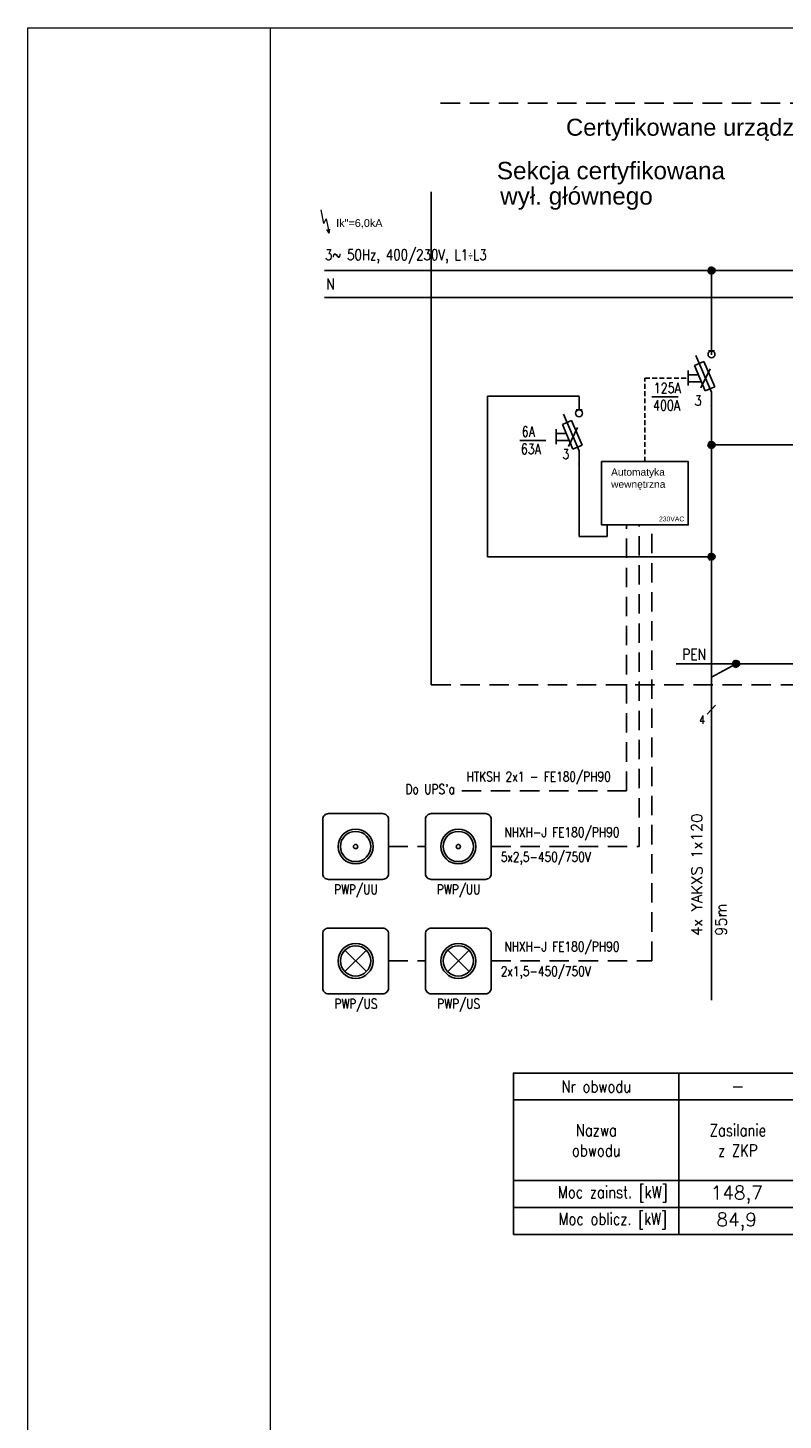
# Model space of a CAD drawing. Header units: millimetres. Extents: x 2505 to 3495, y 1397 to 1684.
# Tile 5 of 59: x 2505 to 2582, y 1540 to 1684. Entities that reach past the tile are written whole.
import ezdxf
from ezdxf.enums import TextEntityAlignment as Align

# ---------------------------------------------------------------- set-up
doc = ezdxf.new("R2010")
doc.units = ezdxf.units.MM
doc.linetypes.add('( Dashed )', pattern=[0.75, 0.5, -0.25])
doc.linetypes.add('DASHED', pattern=[19.05, 12.7, -6.35])
for name, color, linetype, lineweight in [('#elektryczne', 7, 'Continuous', 20), ('Biała 020', 7, 'Continuous', 13), ('E_Linia_Gruba', 1, 'Continuous', 30), ('EB_PRZEWODY', 3, 'Continuous', 20), ('EB_SYMBOL', 3, 'Continuous', 20), ('PRZEWODY', 3, 'Continuous', 20), ('SZYNY', 1, 'Continuous', 40)]:
    doc.layers.add(name, color=color, linetype=linetype, lineweight=lineweight)
for name, color, linetype in [('E_Opis', 7, 'Continuous'), ('Obwody_istniejące', 3, 'Continuous'), ('OPIS', 7, 'Continuous')]:
    doc.layers.add(name, color=color, linetype=linetype)
doc.styles.add('ROMANS', font='romans.shx', dxfattribs={"width": 0.8})
doc.styles.add('SIMPLEX', font='simplex.shx', dxfattribs={"width": 0.8})
doc.styles.get("Standard").update_dxf_attribs({"font": 'arial.ttf'})

# ---------------------------------------------------------------- blocks, each defined once
blk = doc.blocks.new('*U32')
for p, q in [((-0.64, 0.17), (-0.66, 0.02)), ((-0.64, 0.17), (-0.66, 0.02)), ((-0.64, 0), (-0.66, -0.03)), ((-0.6, 0.28), (-0.64, 0.17)), ((-0.6, 0.28), (-0.64, 0.17)), ((-0.6, 0.14), (-0.64, 0.09)), ((-0.6, 0), (-0.64, 0)), ((-0.51, 0.43), (-0.6, 0.28)), ((-0.51, 0.43), (-0.6, 0.28)), ((-0.51, 0.29), (-0.6, 0.19)), ((-0.51, 0.15), (-0.6, 0.1)), ((-0.51, 0.01), (-0.6, 0)), ((-0.4, 0.52), (-0.51, 0.43)), ((-0.4, 0.52), (-0.51, 0.43)), ((-0.4, 0.41), (-0.51, 0.33)), ((-0.4, 0.29), (-0.51, 0.24)), ((-0.4, 0.17), (-0.51, 0.15)), ((-0.4, 0.06), (-0.51, 0.05)), ((-0.27, 0.61), (-0.4, 0.52)), ((-0.27, 0.61), (-0.4, 0.52)), ((-0.27, 0.5), (-0.4, 0.43)), ((-0.27, 0.38), (-0.4, 0.33)), ((-0.27, 0.27), (-0.4, 0.24)), ((-0.27, 0.16), (-0.4, 0.14)), ((-0.27, 0.05), (-0.4, 0.05)), ((-0.27, 0.61), (-0.27, -0.61)), ((-0.27, 0.61), (-0.27, -0.61)), ((-0.1, 0.66), (0.1, 0.66)), ((-0.1, 0.66), (0.1, 0.66)), ((-0.1, -0.66), (-0.1, 0.66)), ((-0.1, 0.66), (-0.1, -0.66)), ((-0.1, 0.56), (0.1, 0.56)), ((-0.1, 0.46), (0.1, 0.46)), ((-0.1, 0.36), (0.1, 0.36)), ((-0.1, 0.26), (0.1, 0.26)), ((-0.1, 0.15), (0.1, 0.15)), ((-0.1, 0.05), (0.1, 0.05)), ((0.1, -0.66), (0.1, 0.66)), ((0.1, 0.66), (0.1, -0.66)), ((0.27, 0.61), (0.27, -0.61)), ((0.27, 0.61), (0.27, -0.61)), ((0.27, 0.61), (0.4, 0.52)), ((0.27, 0.61), (0.4, 0.52)), ((0.27, 0.5), (0.4, 0.43)), ((0.27, 0.38), (0.4, 0.33)), ((0.27, 0.27), (0.4, 0.24)), ((0.27, 0.16), (0.4, 0.14)), ((0.27, 0.05), (0.4, 0.05)), ((0.4, 0.52), (0.51, 0.43)), ((0.4, 0.52), (0.51, 0.43)), ((0.4, 0.41), (0.51, 0.33)), ((0.4, 0.29), (0.51, 0.24)), ((0.4, 0.17), (0.51, 0.15)), ((0.4, 0.06), (0.51, 0.05)), ((0.51, 0.43), (0.6, 0.28)), ((0.51, 0.43), (0.6, 0.28)), ((0.51, 0.29), (0.6, 0.19)), ((0.51, 0.15), (0.6, 0.1)), ((0.51, 0.01), (0.6, 0)), ((0.6, 0.28), (0.64, 0.17)), ((0.6, 0.28), (0.64, 0.17)), ((0.6, 0.14), (0.64, 0.09)), ((0.6, 0), (0.64, 0)), ((0.64, 0.17), (0.66, 0.02)), ((0.64, 0.17), (0.66, 0.02)), ((0.64, 0), (0.66, -0.03)), ((-0.65, -0.08), (-0.64, -0.17)), ((-0.64, -0.17), (-0.65, -0.08)), ((-0.6, -0.14), (-0.64, -0.08)), ((-0.64, -0.17), (-0.6, -0.28)), ((-0.6, -0.28), (-0.64, -0.17)), ((-0.51, -0.13), (-0.6, -0.09)), ((-0.51, -0.27), (-0.6, -0.18)), ((-0.6, -0.28), (-0.51, -0.41)), ((-0.51, -0.41), (-0.6, -0.28)), ((-0.4, -0.06), (-0.51, -0.04)), ((-0.4, -0.17), (-0.51, -0.13)), ((-0.4, -0.29), (-0.51, -0.23)), ((-0.4, -0.41), (-0.51, -0.32)), ((-0.51, -0.41), (-0.4, -0.52)), ((-0.4, -0.52), (-0.51, -0.41)), ((-0.27, -0.06), (-0.4, -0.05)), ((-0.27, -0.17), (-0.4, -0.14)), ((-0.27, -0.28), (-0.4, -0.24)), ((-0.27, -0.39), (-0.4, -0.33)), ((-0.27, -0.5), (-0.4, -0.43)), ((-0.4, -0.52), (-0.27, -0.61)), ((-0.27, -0.61), (-0.4, -0.52)), ((-0.1, -0.05), (0.1, -0.05)), ((-0.1, -0.15), (0.1, -0.15)), ((-0.1, -0.26), (0.1, -0.26)), ((-0.1, -0.36), (0.1, -0.36)), ((-0.1, -0.46), (0.1, -0.46)), ((-0.1, -0.56), (0.1, -0.56)), ((0.1, -0.66), (-0.1, -0.66)), ((-0.1, -0.66), (0.1, -0.66)), ((0.27, -0.06), (0.4, -0.05)), ((0.27, -0.17), (0.4, -0.14)), ((0.27, -0.28), (0.4, -0.24)), ((0.27, -0.39), (0.4, -0.33)), ((0.27, -0.5), (0.4, -0.43)), ((0.4, -0.52), (0.27, -0.61)), ((0.27, -0.61), (0.4, -0.52)), ((0.4, -0.06), (0.51, -0.04)), ((0.4, -0.17), (0.51, -0.13)), ((0.4, -0.29), (0.51, -0.23)), ((0.4, -0.41), (0.51, -0.32)), ((0.51, -0.41), (0.4, -0.52)), ((0.4, -0.52), (0.51, -0.41)), ((0.51, -0.13), (0.6, -0.09)), ((0.51, -0.27), (0.6, -0.18)), ((0.6, -0.28), (0.51, -0.41)), ((0.51, -0.41), (0.6, -0.28)), ((0.6, -0.14), (0.64, -0.08)), ((0.64, -0.17), (0.6, -0.28)), ((0.6, -0.28), (0.64, -0.17)), ((0.65, -0.08), (0.64, -0.17)), ((0.64, -0.17), (0.65, -0.08))]:
    blk.add_line(p, q)
at = {"ltscale": 5}
blk.add_line((0.66, 0.02), (0.66, -0.08), dxfattribs=at)
blk.add_point((0, 0))
blk = doc.blocks.new('*U19')
for p, q in [((-0.64, 0.17), (-0.66, 0.02)), ((-0.64, 0.17), (-0.66, 0.02)), ((-0.64, 0), (-0.66, -0.03)), ((-0.6, 0.28), (-0.64, 0.17)), ((-0.6, 0.28), (-0.64, 0.17)), ((-0.6, 0.14), (-0.64, 0.09)), ((-0.6, 0), (-0.64, 0)), ((-0.51, 0.43), (-0.6, 0.28)), ((-0.51, 0.43), (-0.6, 0.28)), ((-0.51, 0.29), (-0.6, 0.19)), ((-0.51, 0.15), (-0.6, 0.1)), ((-0.51, 0.01), (-0.6, 0)), ((-0.4, 0.52), (-0.51, 0.43)), ((-0.4, 0.52), (-0.51, 0.43)), ((-0.4, 0.41), (-0.51, 0.33)), ((-0.4, 0.29), (-0.51, 0.24)), ((-0.4, 0.17), (-0.51, 0.15)), ((-0.4, 0.06), (-0.51, 0.05)), ((-0.27, 0.61), (-0.4, 0.52)), ((-0.27, 0.61), (-0.4, 0.52)), ((-0.27, 0.5), (-0.4, 0.43)), ((-0.27, 0.38), (-0.4, 0.33)), ((-0.27, 0.27), (-0.4, 0.24)), ((-0.27, 0.16), (-0.4, 0.14)), ((-0.27, 0.05), (-0.4, 0.05)), ((-0.27, 0.61), (-0.27, -0.61)), ((-0.27, 0.61), (-0.27, -0.61)), ((-0.1, 0.66), (0.1, 0.66)), ((-0.1, 0.66), (0.1, 0.66)), ((-0.1, -0.66), (-0.1, 0.66)), ((-0.1, 0.66), (-0.1, -0.66)), ((-0.1, 0.56), (0.1, 0.56)), ((-0.1, 0.46), (0.1, 0.46)), ((-0.1, 0.36), (0.1, 0.36)), ((-0.1, 0.26), (0.1, 0.26)), ((-0.1, 0.15), (0.1, 0.15)), ((-0.1, 0.05), (0.1, 0.05)), ((0.1, -0.66), (0.1, 0.66)), ((0.1, 0.66), (0.1, -0.66)), ((0.27, 0.61), (0.27, -0.61)), ((0.27, 0.61), (0.27, -0.61)), ((0.27, 0.61), (0.4, 0.52)), ((0.27, 0.61), (0.4, 0.52)), ((0.27, 0.5), (0.4, 0.43)), ((0.27, 0.38), (0.4, 0.33)), ((0.27, 0.27), (0.4, 0.24)), ((0.27, 0.16), (0.4, 0.14)), ((0.27, 0.05), (0.4, 0.05)), ((0.4, 0.52), (0.51, 0.43)), ((0.4, 0.52), (0.51, 0.43)), ((0.4, 0.41), (0.51, 0.33)), ((0.4, 0.29), (0.51, 0.24)), ((0.4, 0.17), (0.51, 0.15)), ((0.4, 0.06), (0.51, 0.05)), ((0.51, 0.43), (0.6, 0.28)), ((0.51, 0.43), (0.6, 0.28)), ((0.51, 0.29), (0.6, 0.19)), ((0.51, 0.15), (0.6, 0.1)), ((0.51, 0.01), (0.6, 0)), ((0.6, 0.28), (0.64, 0.17)), ((0.6, 0.28), (0.64, 0.17)), ((0.6, 0.14), (0.64, 0.09)), ((0.6, 0), (0.64, 0)), ((0.64, 0.17), (0.66, 0.02)), ((0.64, 0.17), (0.66, 0.02)), ((0.64, 0), (0.66, -0.03)), ((-0.65, -0.08), (-0.64, -0.17)), ((-0.64, -0.17), (-0.65, -0.08)), ((-0.6, -0.14), (-0.64, -0.08)), ((-0.64, -0.17), (-0.6, -0.28)), ((-0.6, -0.28), (-0.64, -0.17)), ((-0.51, -0.13), (-0.6, -0.09)), ((-0.51, -0.27), (-0.6, -0.18)), ((-0.6, -0.28), (-0.51, -0.41)), ((-0.51, -0.41), (-0.6, -0.28)), ((-0.4, -0.06), (-0.51, -0.04)), ((-0.4, -0.17), (-0.51, -0.13)), ((-0.4, -0.29), (-0.51, -0.23)), ((-0.4, -0.41), (-0.51, -0.32)), ((-0.51, -0.41), (-0.4, -0.52)), ((-0.4, -0.52), (-0.51, -0.41)), ((-0.27, -0.06), (-0.4, -0.05)), ((-0.27, -0.17), (-0.4, -0.14)), ((-0.27, -0.28), (-0.4, -0.24)), ((-0.27, -0.39), (-0.4, -0.33)), ((-0.27, -0.5), (-0.4, -0.43)), ((-0.4, -0.52), (-0.27, -0.61)), ((-0.27, -0.61), (-0.4, -0.52)), ((-0.1, -0.05), (0.1, -0.05)), ((-0.1, -0.15), (0.1, -0.15)), ((-0.1, -0.26), (0.1, -0.26)), ((-0.1, -0.36), (0.1, -0.36)), ((-0.1, -0.46), (0.1, -0.46)), ((-0.1, -0.56), (0.1, -0.56)), ((0.1, -0.66), (-0.1, -0.66)), ((-0.1, -0.66), (0.1, -0.66)), ((0.27, -0.06), (0.4, -0.05)), ((0.27, -0.17), (0.4, -0.14)), ((0.27, -0.28), (0.4, -0.24)), ((0.27, -0.39), (0.4, -0.33)), ((0.27, -0.5), (0.4, -0.43)), ((0.4, -0.52), (0.27, -0.61)), ((0.27, -0.61), (0.4, -0.52)), ((0.4, -0.06), (0.51, -0.04)), ((0.4, -0.17), (0.51, -0.13)), ((0.4, -0.29), (0.51, -0.23)), ((0.4, -0.41), (0.51, -0.32)), ((0.51, -0.41), (0.4, -0.52)), ((0.4, -0.52), (0.51, -0.41)), ((0.51, -0.13), (0.6, -0.09)), ((0.51, -0.27), (0.6, -0.18)), ((0.6, -0.28), (0.51, -0.41)), ((0.51, -0.41), (0.6, -0.28)), ((0.6, -0.14), (0.64, -0.08)), ((0.64, -0.17), (0.6, -0.28)), ((0.6, -0.28), (0.64, -0.17)), ((0.65, -0.08), (0.64, -0.17)), ((0.64, -0.17), (0.65, -0.08))]:
    blk.add_line(p, q)
at = {"ltscale": 5}
blk.add_line((0.66, 0.02), (0.66, -0.08), dxfattribs=at)
blk.add_point((0, 0))
blk = doc.blocks.new('*U20')
for p, q in [((-0.64, 0.17), (-0.66, 0.02)), ((-0.64, 0.17), (-0.66, 0.02)), ((-0.64, 0), (-0.66, -0.03)), ((-0.6, 0.28), (-0.64, 0.17)), ((-0.6, 0.28), (-0.64, 0.17)), ((-0.6, 0.14), (-0.64, 0.09)), ((-0.6, 0), (-0.64, 0)), ((-0.51, 0.43), (-0.6, 0.28)), ((-0.51, 0.43), (-0.6, 0.28)), ((-0.51, 0.29), (-0.6, 0.19)), ((-0.51, 0.15), (-0.6, 0.1)), ((-0.51, 0.01), (-0.6, 0)), ((-0.4, 0.52), (-0.51, 0.43)), ((-0.4, 0.52), (-0.51, 0.43)), ((-0.4, 0.41), (-0.51, 0.33)), ((-0.4, 0.29), (-0.51, 0.24)), ((-0.4, 0.17), (-0.51, 0.15)), ((-0.4, 0.06), (-0.51, 0.05)), ((-0.27, 0.61), (-0.4, 0.52)), ((-0.27, 0.61), (-0.4, 0.52)), ((-0.27, 0.5), (-0.4, 0.43)), ((-0.27, 0.38), (-0.4, 0.33)), ((-0.27, 0.27), (-0.4, 0.24)), ((-0.27, 0.16), (-0.4, 0.14)), ((-0.27, 0.05), (-0.4, 0.05)), ((-0.27, 0.61), (-0.27, -0.61)), ((-0.27, 0.61), (-0.27, -0.61)), ((-0.1, 0.66), (0.1, 0.66)), ((-0.1, 0.66), (0.1, 0.66)), ((-0.1, -0.66), (-0.1, 0.66)), ((-0.1, 0.66), (-0.1, -0.66)), ((-0.1, 0.56), (0.1, 0.56)), ((-0.1, 0.46), (0.1, 0.46)), ((-0.1, 0.36), (0.1, 0.36)), ((-0.1, 0.26), (0.1, 0.26)), ((-0.1, 0.15), (0.1, 0.15)), ((-0.1, 0.05), (0.1, 0.05)), ((0.1, -0.66), (0.1, 0.66)), ((0.1, 0.66), (0.1, -0.66)), ((0.27, 0.61), (0.27, -0.61)), ((0.27, 0.61), (0.27, -0.61)), ((0.27, 0.61), (0.4, 0.52)), ((0.27, 0.61), (0.4, 0.52)), ((0.27, 0.5), (0.4, 0.43)), ((0.27, 0.38), (0.4, 0.33)), ((0.27, 0.27), (0.4, 0.24)), ((0.27, 0.16), (0.4, 0.14)), ((0.27, 0.05), (0.4, 0.05)), ((0.4, 0.52), (0.51, 0.43)), ((0.4, 0.52), (0.51, 0.43)), ((0.4, 0.41), (0.51, 0.33)), ((0.4, 0.29), (0.51, 0.24)), ((0.4, 0.17), (0.51, 0.15)), ((0.4, 0.06), (0.51, 0.05)), ((0.51, 0.43), (0.6, 0.28)), ((0.51, 0.43), (0.6, 0.28)), ((0.51, 0.29), (0.6, 0.19)), ((0.51, 0.15), (0.6, 0.1)), ((0.51, 0.01), (0.6, 0)), ((0.6, 0.28), (0.64, 0.17)), ((0.6, 0.28), (0.64, 0.17)), ((0.6, 0.14), (0.64, 0.09)), ((0.6, 0), (0.64, 0)), ((0.64, 0.17), (0.66, 0.02)), ((0.64, 0.17), (0.66, 0.02)), ((0.64, 0), (0.66, -0.03)), ((-0.65, -0.08), (-0.64, -0.17)), ((-0.64, -0.17), (-0.65, -0.08)), ((-0.6, -0.14), (-0.64, -0.08)), ((-0.64, -0.17), (-0.6, -0.28)), ((-0.6, -0.28), (-0.64, -0.17)), ((-0.51, -0.13), (-0.6, -0.09)), ((-0.51, -0.27), (-0.6, -0.18)), ((-0.6, -0.28), (-0.51, -0.41)), ((-0.51, -0.41), (-0.6, -0.28)), ((-0.4, -0.06), (-0.51, -0.04)), ((-0.4, -0.17), (-0.51, -0.13)), ((-0.4, -0.29), (-0.51, -0.23)), ((-0.4, -0.41), (-0.51, -0.32)), ((-0.51, -0.41), (-0.4, -0.52)), ((-0.4, -0.52), (-0.51, -0.41)), ((-0.27, -0.06), (-0.4, -0.05)), ((-0.27, -0.17), (-0.4, -0.14)), ((-0.27, -0.28), (-0.4, -0.24)), ((-0.27, -0.39), (-0.4, -0.33)), ((-0.27, -0.5), (-0.4, -0.43)), ((-0.4, -0.52), (-0.27, -0.61)), ((-0.27, -0.61), (-0.4, -0.52)), ((-0.1, -0.05), (0.1, -0.05)), ((-0.1, -0.15), (0.1, -0.15)), ((-0.1, -0.26), (0.1, -0.26)), ((-0.1, -0.36), (0.1, -0.36)), ((-0.1, -0.46), (0.1, -0.46)), ((-0.1, -0.56), (0.1, -0.56)), ((0.1, -0.66), (-0.1, -0.66)), ((-0.1, -0.66), (0.1, -0.66)), ((0.27, -0.06), (0.4, -0.05)), ((0.27, -0.17), (0.4, -0.14)), ((0.27, -0.28), (0.4, -0.24)), ((0.27, -0.39), (0.4, -0.33)), ((0.27, -0.5), (0.4, -0.43)), ((0.4, -0.52), (0.27, -0.61)), ((0.27, -0.61), (0.4, -0.52)), ((0.4, -0.06), (0.51, -0.04)), ((0.4, -0.17), (0.51, -0.13)), ((0.4, -0.29), (0.51, -0.23)), ((0.4, -0.41), (0.51, -0.32)), ((0.51, -0.41), (0.4, -0.52)), ((0.4, -0.52), (0.51, -0.41)), ((0.51, -0.13), (0.6, -0.09)), ((0.51, -0.27), (0.6, -0.18)), ((0.6, -0.28), (0.51, -0.41)), ((0.51, -0.41), (0.6, -0.28)), ((0.6, -0.14), (0.64, -0.08)), ((0.64, -0.17), (0.6, -0.28)), ((0.6, -0.28), (0.64, -0.17)), ((0.65, -0.08), (0.64, -0.17)), ((0.64, -0.17), (0.65, -0.08))]:
    blk.add_line(p, q)
at = {"ltscale": 5}
blk.add_line((0.66, 0.02), (0.66, -0.08), dxfattribs=at)
blk.add_point((0, 0))
blk = doc.blocks.new('*U21')
for p, q in [((-0.64, 0.17), (-0.66, 0.02)), ((-0.64, 0.17), (-0.66, 0.02)), ((-0.64, 0), (-0.66, -0.03)), ((-0.6, 0.28), (-0.64, 0.17)), ((-0.6, 0.28), (-0.64, 0.17)), ((-0.6, 0.14), (-0.64, 0.09)), ((-0.6, 0), (-0.64, 0)), ((-0.51, 0.43), (-0.6, 0.28)), ((-0.51, 0.43), (-0.6, 0.28)), ((-0.51, 0.29), (-0.6, 0.19)), ((-0.51, 0.15), (-0.6, 0.1)), ((-0.51, 0.01), (-0.6, 0)), ((-0.4, 0.52), (-0.51, 0.43)), ((-0.4, 0.52), (-0.51, 0.43)), ((-0.4, 0.41), (-0.51, 0.33)), ((-0.4, 0.29), (-0.51, 0.24)), ((-0.4, 0.17), (-0.51, 0.15)), ((-0.4, 0.06), (-0.51, 0.05)), ((-0.27, 0.61), (-0.4, 0.52)), ((-0.27, 0.61), (-0.4, 0.52)), ((-0.27, 0.5), (-0.4, 0.43)), ((-0.27, 0.38), (-0.4, 0.33)), ((-0.27, 0.27), (-0.4, 0.24)), ((-0.27, 0.16), (-0.4, 0.14)), ((-0.27, 0.05), (-0.4, 0.05)), ((-0.27, 0.61), (-0.27, -0.61)), ((-0.27, 0.61), (-0.27, -0.61)), ((-0.1, 0.66), (0.1, 0.66)), ((-0.1, 0.66), (0.1, 0.66)), ((-0.1, -0.66), (-0.1, 0.66)), ((-0.1, 0.66), (-0.1, -0.66)), ((-0.1, 0.56), (0.1, 0.56)), ((-0.1, 0.46), (0.1, 0.46)), ((-0.1, 0.36), (0.1, 0.36)), ((-0.1, 0.26), (0.1, 0.26)), ((-0.1, 0.15), (0.1, 0.15)), ((-0.1, 0.05), (0.1, 0.05)), ((0.1, -0.66), (0.1, 0.66)), ((0.1, 0.66), (0.1, -0.66)), ((0.27, 0.61), (0.27, -0.61)), ((0.27, 0.61), (0.27, -0.61)), ((0.27, 0.61), (0.4, 0.52)), ((0.27, 0.61), (0.4, 0.52)), ((0.27, 0.5), (0.4, 0.43)), ((0.27, 0.38), (0.4, 0.33)), ((0.27, 0.27), (0.4, 0.24)), ((0.27, 0.16), (0.4, 0.14)), ((0.27, 0.05), (0.4, 0.05)), ((0.4, 0.52), (0.51, 0.43)), ((0.4, 0.52), (0.51, 0.43)), ((0.4, 0.41), (0.51, 0.33)), ((0.4, 0.29), (0.51, 0.24)), ((0.4, 0.17), (0.51, 0.15)), ((0.4, 0.06), (0.51, 0.05)), ((0.51, 0.43), (0.6, 0.28)), ((0.51, 0.43), (0.6, 0.28)), ((0.51, 0.29), (0.6, 0.19)), ((0.51, 0.15), (0.6, 0.1)), ((0.51, 0.01), (0.6, 0)), ((0.6, 0.28), (0.64, 0.17)), ((0.6, 0.28), (0.64, 0.17)), ((0.6, 0.14), (0.64, 0.09)), ((0.6, 0), (0.64, 0)), ((0.64, 0.17), (0.66, 0.02)), ((0.64, 0.17), (0.66, 0.02)), ((0.64, 0), (0.66, -0.03)), ((-0.65, -0.08), (-0.64, -0.17)), ((-0.64, -0.17), (-0.65, -0.08)), ((-0.6, -0.14), (-0.64, -0.08)), ((-0.64, -0.17), (-0.6, -0.28)), ((-0.6, -0.28), (-0.64, -0.17)), ((-0.51, -0.13), (-0.6, -0.09)), ((-0.51, -0.27), (-0.6, -0.18)), ((-0.6, -0.28), (-0.51, -0.41)), ((-0.51, -0.41), (-0.6, -0.28)), ((-0.4, -0.06), (-0.51, -0.04)), ((-0.4, -0.17), (-0.51, -0.13)), ((-0.4, -0.29), (-0.51, -0.23)), ((-0.4, -0.41), (-0.51, -0.32)), ((-0.51, -0.41), (-0.4, -0.52)), ((-0.4, -0.52), (-0.51, -0.41)), ((-0.27, -0.06), (-0.4, -0.05)), ((-0.27, -0.17), (-0.4, -0.14)), ((-0.27, -0.28), (-0.4, -0.24)), ((-0.27, -0.39), (-0.4, -0.33)), ((-0.27, -0.5), (-0.4, -0.43)), ((-0.4, -0.52), (-0.27, -0.61)), ((-0.27, -0.61), (-0.4, -0.52)), ((-0.1, -0.05), (0.1, -0.05)), ((-0.1, -0.15), (0.1, -0.15)), ((-0.1, -0.26), (0.1, -0.26)), ((-0.1, -0.36), (0.1, -0.36)), ((-0.1, -0.46), (0.1, -0.46)), ((-0.1, -0.56), (0.1, -0.56)), ((0.1, -0.66), (-0.1, -0.66)), ((-0.1, -0.66), (0.1, -0.66)), ((0.27, -0.06), (0.4, -0.05)), ((0.27, -0.17), (0.4, -0.14)), ((0.27, -0.28), (0.4, -0.24)), ((0.27, -0.39), (0.4, -0.33)), ((0.27, -0.5), (0.4, -0.43)), ((0.4, -0.52), (0.27, -0.61)), ((0.27, -0.61), (0.4, -0.52)), ((0.4, -0.06), (0.51, -0.04)), ((0.4, -0.17), (0.51, -0.13)), ((0.4, -0.29), (0.51, -0.23)), ((0.4, -0.41), (0.51, -0.32)), ((0.51, -0.41), (0.4, -0.52)), ((0.4, -0.52), (0.51, -0.41)), ((0.51, -0.13), (0.6, -0.09)), ((0.51, -0.27), (0.6, -0.18)), ((0.6, -0.28), (0.51, -0.41)), ((0.51, -0.41), (0.6, -0.28)), ((0.6, -0.14), (0.64, -0.08)), ((0.64, -0.17), (0.6, -0.28)), ((0.6, -0.28), (0.64, -0.17)), ((0.65, -0.08), (0.64, -0.17)), ((0.64, -0.17), (0.65, -0.08))]:
    blk.add_line(p, q)
at = {"ltscale": 5}
blk.add_line((0.66, 0.02), (0.66, -0.08), dxfattribs=at)
blk.add_point((0, 0))
blk = doc.blocks.new('4433343 pwp us')
at = {"layer": 'E_Linia_Gruba', "linetype": 'Continuous', "lineweight": -3}
for p, q in [((-90190553.3, -54774992.1), (-90190531.2, -54774970)), ((-90190553.3, -54774970), (-90190531.2, -54774992.1))]:
    blk.add_line(p, q, dxfattribs=at)
at = {"layer": 'E_Linia_Gruba', "color": 10, "lineweight": -3}
blk.add_lwpolyline([(-90190570.2, -54774947.2), (-90190514.4, -54774947.2, -0.414214), (-90190508.4, -54774953.2), (-90190508.4, -54775009, -0.414214), (-90190514.4, -54775015), (-90190570.2, -54775015, -0.414214), (-90190576.2, -54775009), (-90190576.2, -54774953.2, -0.414214)], format="xyb", close=True, dxfattribs=at)
for radius in [18, 15.6]:
    blk.add_circle((-90190542.3, -54774981.1), radius, dxfattribs=at)
blk = doc.blocks.new('ROZ-B')
for p, q in [((0, 8.08), (0, 10.08)), ((-1.11, 6.51), (-2.49, 5.91)), ((-2.32, 7.42), (0, 2)), ((-1.11, 6.51), (0.48, 2.8)), ((0, 8.08), (-0.46, 8.08)), ((0, 8.08), (0.44, 8.08)), ((-3.41, 5.21), (-3.41, 2.99)), ((-1.91, 4.55), (-3.41, 4.55)), ((-2.49, 5.91), (-0.91, 2.21)), ((-1.47, 3.54), (-3.41, 3.54)), ((0.48, 2.8), (-0.91, 2.21)), ((0, 2), (0, 0))]:
    blk.add_line(p, q)
blk.add_circle((0, 7.57), 0.512)
blk.add_point((0, 0))

msp = doc.modelspace()

# ---------------------------------------------------------------- linework, layer by layer
at = {"layer": '#elektryczne'}
for points in [[(3494.65, 1396.93), (2504.65, 1396.93), (2504.65, 1683.93), (3494.65, 1683.93)], [(2529.65, 1396.93), (2529.65, 1683.93)]]:
    msp.add_lwpolyline(points, dxfattribs=at)
at = {"color": 3, "lineweight": -3}
msp.add_lwpolyline([(2575.09, 1655.6), (2575.09, 1650.24)], dxfattribs=at)
at = {"color": 0, "lineweight": -3}
msp.add_lwpolyline([(2563.76, 1639.23), (2572.7, 1639.23), (2572.7, 1632.7), (2563.76, 1632.7)], close=True, dxfattribs=at)
at = {"layer": 'Biała 020', "color": 1, "linetype": 'DASHED', "lineweight": -3, "ltscale": 4}
msp.add_line((2546.22, 1616.21), (2546.22, 1676.18), dxfattribs=at)
at = {"layer": 'Biała 020', "color": 1, "linetype": '( Dashed )', "lineweight": -3, "ltscale": 4}
msp.add_lwpolyline([(2546.22, 1616.21), (2645.18, 1616.21), (2645.18, 1676.18), (2546.22, 1676.18)], dxfattribs=at)
at = {"layer": 'E_Linia_Gruba', "color": 10, "lineweight": -3}
for points in [[(2535.63, 1602.94), (2541.21, 1602.94, -0.414214), (2541.81, 1602.34), (2541.81, 1596.76, -0.414214), (2541.21, 1596.16), (2535.63, 1596.16, -0.414214), (2535.03, 1596.76), (2535.03, 1602.34, -0.414214)], [(2546.22, 1602.94), (2551.8, 1602.94, -0.414214), (2552.4, 1602.34), (2552.4, 1596.76, -0.414214), (2551.8, 1596.16), (2546.22, 1596.16, -0.414214), (2545.62, 1596.76), (2545.62, 1602.34, -0.414214)]]:
    msp.add_lwpolyline(points, format="xyb", close=True, dxfattribs=at)
for centre, radius in [((2538.42, 1599.55), 1.8), ((2538.42, 1599.55), 1.56), ((2549.01, 1599.55), 1.8), ((2549.01, 1599.55), 1.56), ((2538.42, 1599.55), 0.219), ((2549.01, 1599.55), 0.219)]:
    msp.add_circle(centre, radius, dxfattribs=at)
at = {"layer": 'E_Opis', "lineweight": -3}
for p, q in [((2574, 1646.81), (2574.94, 1648.79)), ((2560.37, 1640.78), (2561.3, 1642.74))]:
    msp.add_line(p, q, dxfattribs=at)
at = {"layer": 'EB_PRZEWODY', "lineweight": -3}
for p, q in [((2575.09, 1658.91), (2575.09, 1650.24)), ((2552.02, 1645.95), (2552.02, 1629.42)), ((2575.09, 1644.98), (2575.09, 1593.43)), ((2561.45, 1638.96), (2561.45, 1631.49)), ((2564.33, 1632.7), (2564.33, 1631.49)), ((2575.09, 1617.01), (2577.62, 1618.39)), ((2575.09, 1593.43), (2575.09, 1583.73))]:
    msp.add_line(p, q, dxfattribs=at)
at = {"layer": 'EB_PRZEWODY', "lineweight": -3, "ltscale": 5}
for p, q in [((2552.02, 1645.95), (2561.45, 1645.95)), ((2605.61, 1640.95), (2575.09, 1640.95)), ((2561.45, 1631.49), (2564.33, 1631.49)), ((2575.09, 1629.42), (2552.02, 1629.42))]:
    msp.add_line(p, q, dxfattribs=at)
at = {"layer": 'EB_PRZEWODY', "color": 30, "linetype": '( Dashed )', "lineweight": -3, "ltscale": 4}
for p, q in [((2566.33, 1605.29), (2566.33, 1632.7)), ((2567.63, 1599.55), (2567.63, 1632.7)), ((2568.93, 1587.77), (2568.93, 1632.7)), ((2549.36, 1605.29), (2566.33, 1605.29)), ((2541.81, 1599.55), (2545.62, 1599.55)), ((2552.4, 1599.55), (2567.63, 1599.55)), ((2541.81, 1587.77), (2545.62, 1587.77)), ((2552.4, 1587.77), (2568.93, 1587.77))]:
    msp.add_line(p, q, dxfattribs=at)
at = {"layer": 'EB_PRZEWODY', "color": 30, "linetype": '( Dashed )', "lineweight": -3}
msp.add_lwpolyline([(2568.23, 1639.23), (2568.23, 1647.82), (2572.7, 1647.82)], dxfattribs=at)
at = {"layer": 'EB_SYMBOL', "lineweight": -3}
msp.add_line((2574.63, 1613.18), (2575.52, 1614.13), dxfattribs=at)
at = {"layer": 'OPIS', "lineweight": -3}
for p, q in [((2568.95, 1645.9), (2571.65, 1645.9)), ((2555.33, 1641.4), (2558.03, 1641.4)), ((2571.74, 1576.2), (2554.69, 1576.2)), ((2571.74, 1576.2), (2554.69, 1576.2)), ((2571.74, 1573.43), (2554.69, 1573.43)), ((2571.74, 1573.43), (2583.87, 1573.43)), ((2571.74, 1565.12), (2554.69, 1565.12)), ((2571.74, 1565.12), (2583.87, 1565.12)), ((2571.74, 1562.34), (2583.87, 1562.34))]:
    msp.add_line(p, q, dxfattribs=at)
for points in [[(2554.69, 1576.2), (2571.74, 1576.2), (2571.74, 1562.34), (2554.69, 1562.34)], [(2554.69, 1559.57), (2571.74, 1559.57), (2571.74, 1576.2), (2554.69, 1576.2)], [(2571.74, 1559.57), (2583.87, 1559.57), (2583.87, 1576.2), (2571.74, 1576.2)]]:
    msp.add_lwpolyline(points, close=True, dxfattribs=at)
at = {"layer": 'PRZEWODY', "ltscale": 5}
for p, q in [((2535.15, 1663.78), (2534.87, 1665.17)), ((2535.15, 1663.78), (2535.4, 1664.25)), ((2535.4, 1664.25), (2535.7, 1662.75)), ((2535.7, 1662.75), (2535.77, 1663.19)), ((2535.7, 1662.75), (2535.47, 1663.13))]:
    msp.add_line(p, q, dxfattribs=at)
at = {"layer": 'SZYNY', "lineweight": -3}
msp.add_line((2535.21, 1658.91), (3453.73, 1658.91), dxfattribs=at)
at = {"layer": 'SZYNY', "color": 5, "lineweight": -3}
for q in [(2658.58, 1656.14), (3453.73, 1656.14)]:
    msp.add_line((2535.21, 1656.14), q, dxfattribs=at)
at = {"layer": 'SZYNY', "color": 4, "lineweight": -3}
msp.add_line((2571.44, 1618.39), (2651.38, 1618.39), dxfattribs=at)

# ---------------------------------------------------------------- block references
at = {"layer": 'E_Linia_Gruba', "color": 0, "linetype": 'Continuous', "xscale": 0.1, "yscale": 0.1, "zscale": 0.1}
for p in [(9021592.65, 5479085.87), (9021603.24, 5479085.87)]:
    msp.add_blockref('4433343 pwp us', p, dxfattribs=at)
at = {"layer": 'EB_PRZEWODY', "lineweight": -3}
for name, p, xscale, yscale, zscale in [('*U32', (2575.09, 1658.91), 0.5599999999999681, 0.5599999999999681, 0.5599999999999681), ('*U20', (2575.09, 1640.95), 0.5599999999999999, 0.5599999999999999, 0.5599999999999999), ('*U21', (2575.09, 1629.42), 0.5599999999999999, 0.5599999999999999, 0.5599999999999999)]:
    msp.add_blockref(name, p, dxfattribs=dict(at, xscale=xscale, yscale=yscale, zscale=zscale))
at = {"layer": 'EB_PRZEWODY', "lineweight": -3, "xscale": 0.5599999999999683, "yscale": 0.5599999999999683, "zscale": 0.5599999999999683, "rotation": 2.137658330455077}
msp.add_blockref('*U19', (2577.62, 1618.39), dxfattribs=at)
at = {"layer": 'Obwody_istniejące', "lineweight": -3}
for p, xscale, yscale, zscale in [((2575.09, 1644.98), 0.7000000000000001, 0.7000000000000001, 0.7000000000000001), ((2561.45, 1638.96), 0.6930000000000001, 0.6930000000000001, 0.6930000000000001)]:
    msp.add_blockref('ROZ-B', p, dxfattribs=dict(at, xscale=xscale, yscale=yscale, zscale=zscale))

# ---------------------------------------------------------------- texts
at = {"color": 0, "lineweight": -3, "attachment_point": 1}
for s, insert, char_height, width in [('Automatyka \\Pwewnętrzna ', (2564.75, 1638.52, 22.02), 0.75, 7.8682), ('\\pxi3.1307;230VAC', (2568.12, 1633.56), 0.5, 5.5863)]:
    msp.add_mtext(s, dxfattribs=dict(at, insert=insert, char_height=char_height, width=width))
at = {"layer": 'E_Opis', "lineweight": -3}
msp.add_text('Certyfikowane urządzenie sygnalizująco-sterownicze PWP', height=1.75, dxfattribs=at).set_placement((2591.83, 1672.81), align=Align.CENTER)
at = {"layer": 'E_Opis', "color": 10, "lineweight": -3}
for s, p in [('Sekcja certyfikowana', (2564.73, 1668.32)), ('wył. głównego', (2561.18, 1665.71))]:
    msp.add_text(s, height=1.792, dxfattribs=at).set_placement(p, align=Align.CENTER)
at = {"layer": 'E_Opis', "lineweight": -3, "style": 'SIMPLEX', "width": 0.8}
for height, p in [(1.05, (2573.35, 1644.99)), (1.04, (2559.73, 1639.48))]:
    msp.add_text('3', height=height, dxfattribs=at).set_placement(p)
at = {"layer": 'E_Opis', "lineweight": -3, "style": 'ROMANS', "width": 0.8}
for s, height, p in [('HTKSH 2x1 - FE180/PH90', 1, (2557.29, 1606.26, 0)), ("Do UPS'a", 1, (2546.11, 1604.96, 0)), ('NHXH-J FE180/PH90', 1, (2559.68, 1600.52, 0)), ('5x2,5-450/750V', 0.99, (2558.01, 1597.98, 0)), ('PWP/UU', 0.99, (2538.46, 1594.63, 0)), ('PWP/UU', 0.99, (2549.05, 1594.63, 0)), ('NHXH-J FE180/PH90', 1, (2559.68, 1588.74, 0)), ('2x1,5-450/750V', 0.99, (2558.01, 1586.2, 0)), ('PWP/US', 0.99, (2538.46, 1582.85, 0)), ('PWP/US', 0.99, (2549.05, 1582.85, 0))]:
    msp.add_text(s, height=height, dxfattribs=at).set_placement(p, align=Align.CENTER)
at = {"layer": 'E_Opis', "lineweight": -3, "attachment_point": 5, "style": 'SIMPLEX'}
for s, insert, char_height, width in [('\\pxqc;Nr obwodu', (2563.22, 1574.82), 1.2474, 17.0499), ('\\pxqc;Nazwa\\Pobwodu', (2563.22, 1569.27), 1.2474, 17.0499), ('Zasilanie \\Pz ZKP', (2577.81, 1569.27), 1.247, 12.1302), ('\\pxqc;Moc zainst. [kW]', (2564.91, 1563.73), 1.2474, 17.0499), ('Moc oblicz. [kW]', (2564.91, 1560.96), 1.2474, 17.0499)]:
    msp.add_mtext(s, dxfattribs=dict(at, insert=insert, char_height=char_height, width=width))
at = {"layer": 'E_Opis', "lineweight": -3, "style": 'SIMPLEX', "flags": 4}
msp.add_attdef('-', text='1', height=1.25, dxfattribs=at).set_placement((2577.82, 1574.88), align=Align.MIDDLE)
at = {"layer": 'OPIS', "lineweight": -3, "style": 'SIMPLEX', "width": 0.8}
for s, height, p in [('3~ 50Hz, 400/230V, L1÷L3', 1.1088, (2535.27, 1659.99)), ('N', 1.13, (2535.42, 1656.95)), ('125A', 1.04, (2569.15, 1646.29)), ('400A', 1.04, (2569.07, 1644.5)), ('6A', 1.04, (2555.54, 1641.79)), ('63A', 1.04, (2555.45, 1640)), ('PEN', 1.145, (2572.1, 1618.78)), ('4', 0.84, (2573.84, 1612.2))]:
    msp.add_text(s, height=height, dxfattribs=at).set_placement(p)
at = {"layer": 'OPIS', "lineweight": -3, "style": 'SIMPLEX'}
for s, p in [('4x YAKXS 1x120', (2574.14, 1590.33)), ('95m', (2576.64, 1590.33))]:
    msp.add_text(s, height=1.12, rotation=90, dxfattribs=at).set_placement(p)
at = {"layer": 'OPIS', "color": 0, "lineweight": -3, "style": 'SIMPLEX'}
for s, p in [('148,7', (2577.7, 1563.18)), ('84,9', (2577.68, 1560.41))]:
    msp.add_text(s, height=1.386, dxfattribs=at).set_placement(p, align=Align.CENTER)
at = {"layer": 'PRZEWODY', "ltscale": 5, "insert": (2536.42, 1664.21), "char_height": 0.8, "attachment_point": 1}
msp.add_mtext_dynamic_manual_height_columns('Ik"=6,0kA', width=14.578, gutter_width=5.74, heights=[0], dxfattribs=at)

doc.saveas('drawing.dxf')
